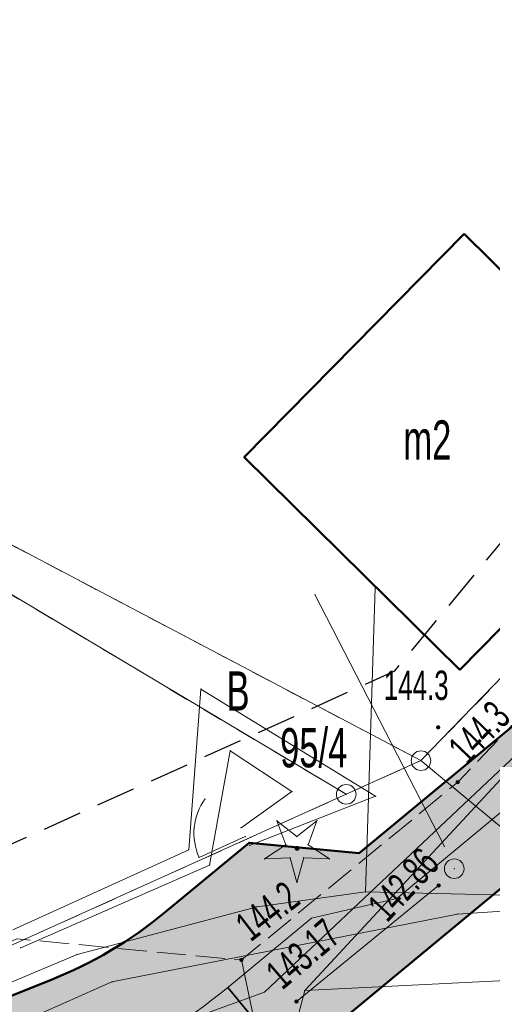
# Model space of a CAD drawing. Extents: x 6456700 to 6518119, y 5963420 to 5980059.
# Tile 167 of 256: x 6512404 to 6512416, y 5966137 to 5966162. Entities that reach past the tile are written whole.
import ezdxf
from ezdxf.enums import TextEntityAlignment as Align

# ---------------------------------------------------------------- set-up
doc = ezdxf.new("R2010")
doc.units = 0
doc.header["$MEASUREMENT"] = 0
for name, pattern in [('L_0_03', [1, 0.5, -0.5]), ('L_0_04', [1.5, 1, -0.5]), ('L_0_52', [1, 0.75, -0.25])]:
    doc.linetypes.add(name, pattern=pattern)
doc.layers.get('0').update_dxf_attribs({"color": 2, "linetype": 'CONTINUOUS', "lineweight": 5})
for name, color, linetype, lineweight in [('18mm Kreska ciągła', 7, 'CONTINUOUS', 18), ('202_punkt_graniczny', 7, 'CONTINUOUS', 18), ('210_oznaczenie_konturu_uzytku_gruntowego', 96, 'CONTINUOUS', 18), ('211_numer_dzialki_ewidencyjnej', 7, 'CONTINUOUS', 18), ('218_kontur_uzytku_gruntowego', 96, 'L_0_03', 18), ('219_dzialka_ewidencyjna', 7, 'CONTINUOUS', 18), ('312_budynek_ewidencyjny', 7, 'CONTINUOUS', 18), ('312_oznaczenie_budynku_ewidencyjnego_Atr117', 7, 'CONTINUOUS', 18), ('35mm Ciągła', 7, 'CONTINUOUS', 35), ('50mm Kreska ciągła', 7, 'CONTINUOUS', 50), ('9mm Kreska ciągła', 252, 'CONTINUOUS', 9), ('drzewo_iglaste', 7, 'CONTINUOUS', 18), ('furtka', 7, 'CONTINUOUS', 18), ('jezdnia', 7, 'CONTINUOUS', 18), ('ogrodzenie_trwale', 7, 'CONTINUOUS', 18), ('pikieta_naturalna', 7, 'CONTINUOUS', 18), ('pikieta_naturalna_Atr2', 7, 'CONTINUOUS', 18), ('przewod_kanalizacyjny', 7, 'CONTINUOUS', 18), ('przewod_telekomunikacyjny_podziemny', 7, 'CONTINUOUS', 18), ('przewod_wodociagowy', 7, 'CONTINUOUS', 18), ('rzedna', 7, 'CONTINUOUS', 18), ('rzedna_Atr2', 7, 'CONTINUOUS', 18), ('sciana_oporowa__linia_', 7, 'CONTINUOUS', 18), ('studnia_kanalizacyjna', 7, 'CONTINUOUS', 18), ('Zakres', 7, 'CONTINUOUS', 18)]:
    doc.layers.add(name, color=color, linetype=linetype, lineweight=lineweight)
doc.styles.get("Standard").update_dxf_attribs({"font": 'txt', "width": 0.75})

# ---------------------------------------------------------------- blocks, each defined once
blk = doc.blocks.new('mdcp_nowa')
at = {"layer": 'drzewo_iglaste', "linetype": 'Continuous', "lineweight": 18}
blk.add_hatch(color=94, dxfattribs=at).paths.add_polyline_path([(6495141.98, 5982591.88, 1), (6495141.98, 5982591.98, 1)])
at = {"layer": 'pikieta_naturalna', "linetype": 'Continuous', "lineweight": 18}
for points in [[(6495145.59, 5982594.975, 1), (6495145.59, 5982595.065, 1)], [(6495146.09, 5982593.575, 1), (6495146.09, 5982593.665, 1)], [(6495140.56, 5982589.035, 1), (6495140.56, 5982589.125, 1)]]:
    blk.add_hatch(color=18, dxfattribs=at).paths.add_polyline_path(points)
at = {"layer": 'rzedna', "linetype": 'Continuous', "lineweight": 18}
for points in [[(6495145.6, 5982590.935, 1), (6495145.6, 5982591.025, 1)], [(6495141.97, 5982587.975, 1), (6495141.97, 5982588.065, 1)]]:
    blk.add_hatch(color=18, dxfattribs=at).paths.add_polyline_path(points)
at = {"layer": '202_punkt_graniczny', "color": 7, "linetype": 'Continuous', "lineweight": 18}
for centre in [(6495145.15, 5982594.17), (6495143.24, 5982593.31)]:
    blk.add_circle(centre, 0.25, dxfattribs=at)
at = {"layer": '202_punkt_graniczny'}
for p in [(6495145.15, 5982594.17), (6495143.24, 5982593.31)]:
    blk.add_point(p, dxfattribs=at)
at = {"layer": '218_kontur_uzytku_gruntowego', "lineweight": 18, "flags": 128}
for points in [[(6495145.15, 5982594.17), (6495158.65, 5982608.1)], [(6495130.22, 5982602.03), (6495145.15, 5982594.17)], [(6495130.15, 5982601.11), (6495143.24, 5982593.31)], [(6495143.24, 5982593.31), (6495145.15, 5982594.17)], [(6495145.15, 5982594.17), (6495149.06, 5982590.93)], [(6495125, 5982585.09), (6495143.24, 5982593.31)]]:
    blk.add_lwpolyline(points, dxfattribs=at)
at = {"layer": '218_kontur_uzytku_gruntowego'}
for p in [(6495145.15, 5982594.17), (6495145.15, 5982594.17), (6495145.15, 5982594.17), (6495145.15, 5982594.17), (6495145.15, 5982594.17), (6495145.15, 5982594.17), (6495145.15, 5982594.17), (6495145.15, 5982594.17), (6495143.24, 5982593.31), (6495143.24, 5982593.31), (6495143.24, 5982593.31), (6495143.24, 5982593.31), (6495143.24, 5982593.31), (6495143.24, 5982593.31)]:
    blk.add_point(p, dxfattribs=at)
at = {"layer": '219_dzialka_ewidencyjna', "color": 3, "linetype": 'Continuous', "lineweight": 18, "flags": 128}
for points in [[(6495145.15, 5982594.17), (6495158.65, 5982608.1)], [(6495145.15, 5982594.17), (6495130.22, 5982602.03)], [(6495130.15, 5982601.11), (6495143.24, 5982593.31)], [(6495145.15, 5982594.17), (6495143.24, 5982593.31)], [(6495145.15, 5982594.17), (6495149.06, 5982590.93)], [(6495125, 5982585.09), (6495143.24, 5982593.31)]]:
    blk.add_lwpolyline(points, dxfattribs=at)
at = {"layer": '219_dzialka_ewidencyjna', "color": 3}
for p in [(6495145.15, 5982594.17), (6495145.15, 5982594.17), (6495145.15, 5982594.17), (6495145.15, 5982594.17), (6495143.24, 5982593.31), (6495143.24, 5982593.31), (6495143.24, 5982593.31)]:
    blk.add_point(p, dxfattribs=at)
at = {"layer": '312_budynek_ewidencyjny', "color": 7, "linetype": 'Continuous', "lineweight": 50, "flags": 128}
for points in [[(6495140.63, 5982601.92), (6495146.25, 5982607.62)], [(6495146.25, 5982607.62), (6495151.76, 5982602.19)], [(6495151.76, 5982602.19), (6495146.14, 5982596.49)], [(6495146.14, 5982596.49), (6495140.63, 5982601.92)]]:
    blk.add_lwpolyline(points, dxfattribs=at)
at = {"layer": '312_budynek_ewidencyjny'}
for p in [(6495146.25, 5982607.62), (6495146.25, 5982607.62), (6495140.63, 5982601.92), (6495140.63, 5982601.92), (6495146.14, 5982596.49), (6495146.14, 5982596.49)]:
    blk.add_point(p, dxfattribs=at)
at = {"layer": 'drzewo_iglaste', "color": 94, "linetype": 'Continuous', "lineweight": 13, "flags": 128}
for points in [[(6495141.697, 5982592.023), (6495141.468, 5982592.636)], [(6495141.468, 5982592.636), (6495141.98, 5982592.229)], [(6495141.98, 5982592.229), (6495142.492, 5982592.636)], [(6495142.492, 5982592.636), (6495142.263, 5982592.023)], [(6495141.152, 5982591.662), (6495141.697, 5982592.023)], [(6495142.263, 5982592.023), (6495142.808, 5982591.662)], [(6495141.805, 5982591.69), (6495141.152, 5982591.662)], [(6495141.98, 5982591.06), (6495141.805, 5982591.69)], [(6495142.155, 5982591.69), (6495141.98, 5982591.06)], [(6495142.808, 5982591.662), (6495142.155, 5982591.69)]]:
    blk.add_lwpolyline(points, dxfattribs=at)
at = {"layer": 'drzewo_iglaste', "color": 94, "linetype": 'Continuous', "lineweight": 18}
blk.add_circle((6495141.98, 5982591.93), 0.05, dxfattribs=at)
at = {"layer": 'drzewo_iglaste'}
for p in [(6495141.468, 5982592.636), (6495141.468, 5982592.636), (6495142.492, 5982592.636), (6495142.492, 5982592.636), (6495141.697, 5982592.023), (6495141.697, 5982592.023), (6495141.98, 5982592.229), (6495141.98, 5982592.229), (6495142.263, 5982592.023), (6495142.263, 5982592.023), (6495141.98, 5982591.93), (6495141.152, 5982591.662), (6495141.152, 5982591.662), (6495141.805, 5982591.69), (6495141.805, 5982591.69), (6495142.155, 5982591.69), (6495142.155, 5982591.69), (6495142.808, 5982591.662), (6495142.808, 5982591.662), (6495141.98, 5982591.06), (6495141.98, 5982591.06)]:
    blk.add_point(p, dxfattribs=at)
at = {"layer": 'furtka', "color": 7, "linetype": 'Continuous', "lineweight": 18, "flags": 128}
blk.add_lwpolyline([(6495139.48, 5982591.7), (6495140.66, 5982592.23)], dxfattribs=at)
at = {"layer": 'furtka', "color": 7, "linetype": 'Continuous', "lineweight": 18}
blk.add_arc((6495140.848, 5982592.315), 1.5, 144.187, 204.187, dxfattribs=at)
at = {"layer": 'furtka'}
for p in [(6495139.632, 5982593.193), (6495139.356, 5982592.467), (6495140.66, 5982592.23), (6495139.48, 5982591.701), (6495139.48, 5982591.7)]:
    blk.add_point(p, dxfattribs=at)
at = {"layer": 'jezdnia', "color": 7, "linetype": 'L_0_52', "lineweight": 18, "flags": 128}
for points in [[(6495168.95, 5982621.1), (6495164.78, 5982613.89), (6495159.9, 5982606.05), (6495153.8, 5982598.28), (6495151.67, 5982595.69), (6495150.99, 5982592.86), (6495152.5, 5982589.98), (6495157.38, 5982590), (6495163.87, 5982590.08), (6495170.78, 5982590.19), (6495184.51, 5982590.86), (6495184.64, 5982587.8), (6495170.5, 5982587.16), (6495163.7, 5982586.96), (6495157.31, 5982586.84), (6495147.58, 5982586.72), (6495141.32, 5982585.54), (6495140.56, 5982589.08), (6495146.09, 5982593.62), (6495151.75, 5982599.55), (6495157.44, 5982607.04), (6495162.46, 5982614.44), (6495167.1, 5982622.09)], [(6495134.37, 5982583.3), (6495113.38, 5982574.25), (6495104.78, 5982567.21), (6495094.42, 5982556.42), (6495077.25, 5982527.64), (6495065.47, 5982509.01), (6495049.82, 5982491.48), (6495035, 5982466.78), (6495029.3, 5982456), (6495014.86, 5982429.39), (6495004.75, 5982409.18), (6494998.73, 5982397.06), (6494987.52, 5982373.63), (6494982.83, 5982364.72), (6494972.31, 5982345.03), (6494970.53, 5982342.23), (6494960.57, 5982327.01), (6494956.04, 5982320.35), (6494947.33, 5982304.72), (6494935.61, 5982281.93), (6494926.04, 5982257.99), (6494919.72, 5982242.45), (6494913.81, 5982225.8), (6494910.48, 5982216.25), (6494906.14, 5982216.99), (6494909.9, 5982227.31), (6494916.12, 5982243.16), (6494921.48, 5982258.77), (6494931.15, 5982282.69), (6494943.64, 5982306.31), (6494959.06, 5982330.89), (6494969.1, 5982347.08), (6494979.83, 5982365.44), (6494985.75, 5982378.98), (6494994.88, 5982398.03), (6495001.66, 5982410.76), (6495011.8, 5982430.8), (6495026, 5982457.23), (6495032.25, 5982468.97), (6495046.11, 5982493.71), (6495063.09, 5982514.09), (6495073.26, 5982529.52), (6495082.96, 5982547.05), (6495093.01, 5982560.56), (6495101.98, 5982569.59), (6495101.3, 5982571.6), (6495108.99, 5982577.59), (6495110.03, 5982578.44), (6495121.58, 5982583.64), (6495122.46, 5982584.02), (6495130.77, 5982587.79), (6495134.82, 5982589.62), (6495140.56, 5982589.08), (6495141.32, 5982585.54)]]:
    blk.add_lwpolyline(points, close=True, dxfattribs=at)
at = {"layer": 'jezdnia'}
for p in [(6495146.09, 5982593.62), (6495140.56, 5982589.08), (6495140.56, 5982589.08)]:
    blk.add_point(p, dxfattribs=at)
at = {"layer": 'ogrodzenie_trwale'}
blk.add_point((6495145.59, 5982595.02), dxfattribs=at)
at = {"layer": 'pikieta_naturalna', "color": 7, "linetype": 'Continuous', "lineweight": 18}
for centre in [(6495145.59, 5982595.02), (6495146.09, 5982593.62), (6495140.56, 5982589.08)]:
    blk.add_circle(centre, 0.045, dxfattribs=at)
at = {"layer": 'pikieta_naturalna'}
for p in [(6495145.59, 5982595.02), (6495146.09, 5982593.62), (6495140.56, 5982589.08)]:
    blk.add_point(p, dxfattribs=at)
at = {"layer": 'przewod_kanalizacyjny', "color": 34, "linetype": 'Continuous', "lineweight": 18, "flags": 128}
for points in [[(6495170.45, 5982625.77), (6495156.12, 5982602.36), (6495141.15, 5982588.26), (6495113.72, 5982578.32), (6495092.68, 5982569.53), (6495045.09, 5982537.09), (6495021.25, 5982523.09), (6494993.35, 5982504.58), (6494979.31, 5982519.23), (6494973.67, 5982513.49)], [(6495145.75, 5982591.98), (6495142.44, 5982598.41)], [(6495141.97, 5982588.02), (6495145.6, 5982590.98)]]:
    blk.add_lwpolyline(points, dxfattribs=at)
at = {"layer": 'przewod_kanalizacyjny'}
for p in [(6495142.44, 5982598.41), (6495145.75, 5982591.98), (6495145.6, 5982590.98), (6495141.15, 5982588.26), (6495141.97, 5982588.02)]:
    blk.add_point(p, dxfattribs=at)
at = {"layer": 'przewod_telekomunikacyjny_podziemny', "color": 30, "linetype": 'Continuous', "lineweight": 18, "flags": 128}
for points in [[(6495143.73, 5982590.82), (6495143.98, 5982598.58)], [(6495153.57, 5982590.59), (6495143.73, 5982590.82), (6495140.96, 5982590.44), (6495136.36, 5982589.22), (6495125.43, 5982584.63), (6495118.68, 5982582.02), (6495111.1, 5982577.1), (6495107.64, 5982574.02), (6495105.18, 5982571.94), (6495102.39, 5982569.4), (6495095.78, 5982563.39), (6495093.47, 5982560.69), (6495087.22, 5982552.68), (6495083.79, 5982547.62), (6495074.92, 5982532.24)], [(6495153.57, 5982590.59), (6495149.14, 5982590.45), (6495146.08, 5982590.25), (6495137.25, 5982588.52), (6495132.01, 5982586.2), (6495123.45, 5982582.26), (6495120.04, 5982580.6), (6495115.99, 5982577.9), (6495111.25, 5982574.85), (6495109.73, 5982573.75), (6495105.03, 5982569.65), (6495099.27, 5982564.71), (6495094.68, 5982561.57), (6495093.47, 5982560.69), (6495089.6, 5982556.27), (6495092.03, 5982554.5), (6495087.91, 5982546.77), (6495085.02, 5982541.49), (6495079.35, 5982530.1)]]:
    blk.add_lwpolyline(points, dxfattribs=at)
at = {"layer": 'przewod_telekomunikacyjny_podziemny'}
for p in [(6495143.98, 5982598.58), (6495143.73, 5982590.82), (6495143.73, 5982590.82), (6495140.96, 5982590.44), (6495146.08, 5982590.25), (6495136.36, 5982589.22), (6495137.25, 5982588.52)]:
    blk.add_point(p, dxfattribs=at)
at = {"layer": 'przewod_wodociagowy', "color": 5, "linetype": 'Continuous', "lineweight": 18, "flags": 128}
for points in [[(6495141.74, 5982586.62), (6495142.18, 5982588.3), (6495155.04, 5982602.15), (6495166.84, 5982620.28), (6495169.54, 5982626.28), (6495170.45, 5982629.21), (6495171.51, 5982640.57), (6495178.33, 5982653.56), (6495190.65, 5982666.48), (6495208.75, 5982678.3), (6495220.98, 5982677.43), (6495221.38, 5982677.4)], [(6495186.86, 5982590.52), (6495142.18, 5982588.3)]]:
    blk.add_lwpolyline(points, dxfattribs=at)
at = {"layer": 'przewod_wodociagowy'}
blk.add_point((6495142.18, 5982588.3), dxfattribs=at)
blk.add_point((6495142.18, 5982588.3), dxfattribs=at)
at = {"layer": 'rzedna', "color": 7, "linetype": 'Continuous', "lineweight": 18}
for centre in [(6495145.6, 5982590.98), (6495141.97, 5982588.02)]:
    blk.add_circle(centre, 0.045, dxfattribs=at)
at = {"layer": 'rzedna'}
for p in [(6495145.6, 5982590.98), (6495141.97, 5982588.02)]:
    blk.add_point(p, dxfattribs=at)
at = {"layer": 'sciana_oporowa__linia_', "color": 7, "linetype": 'Continuous', "lineweight": 18, "flags": 128}
for points in [[(6495134.718, 5982589.848), (6495139.214, 5982591.896), (6495139.524, 5982595.996), (6495143.988, 5982593.261), (6495140.769, 5982592.005)], [(6495134.922, 5982589.392), (6495139.746, 5982591.504), (6495140.276, 5982594.424), (6495141.852, 5982593.379), (6495140.552, 5982592.455)]]:
    blk.add_lwpolyline(points, dxfattribs=at)
at = {"layer": 'sciana_oporowa__linia_'}
for p in [(6495139.524, 5982595.996), (6495140.276, 5982594.424), (6495141.852, 5982593.379), (6495143.988, 5982593.261), (6495140.552, 5982592.455), (6495140.769, 5982592.005), (6495139.214, 5982591.896), (6495139.746, 5982591.504), (6495134.922, 5982589.392)]:
    blk.add_point(p, dxfattribs=at)
at = {"layer": 'studnia_kanalizacyjna', "color": 34, "linetype": 'Continuous', "lineweight": 13}
blk.add_circle((6495146, 5982591.41), 0.25, dxfattribs=at)
at = {"layer": 'studnia_kanalizacyjna'}
blk.add_point((6495146, 5982591.41), dxfattribs=at)
at = {"layer": 'Zakres', "linetype": 'L_0_04', "lineweight": 25, "flags": 128}
blk.add_lwpolyline([(6495113.77, 5985050.22), (6495121.12, 5984877.07), (6495125.76, 5984757.87), (6495129.89, 5984649.81), (6495141.08, 5984611.3), (6495145.77, 5984544.53), (6495147.36, 5984487.27), (6495157.22, 5984392.07), (6495162.95, 5984387.45), (6495180.24, 5984384.16), (6495229.5, 5984386.61), (6495251.65, 5984373.41), (6495258.77, 5984357.12), (6495255.44, 5984330.44), (6495250.77, 5984304.39), (6495252.21, 5984282.78), (6495255.46, 5984256.45), (6495254.94, 5984238.25), (6495266.4, 5984211), (6495277.24, 5984182.33), (6495294.2, 5984133.19), (6495300.94, 5984095.37), (6495313.24, 5984037.69), (6495317.44, 5983978.18), (6495300.35, 5983922.18), (6495282.35, 5983883.38), (6495266.21, 5983862.23), (6495242.03, 5983839.67), (6495211.11, 5983816.86), (6495158.26, 5983772.66), (6495130.6, 5983651.16), (6495116.31, 5983543.43), (6495129.51, 5983346.73), (6495134.58, 5983264.71), (6495139.64, 5983186.97), (6495193.25, 5983077.94), (6495199.2, 5983041.97), (6495206.23, 5983026), (6495208.96, 5983004.88), (6495202.27, 5982979.48), (6495202.42, 5982950.13), (6495209.35, 5982897.38), (6495215.97, 5982850.34), (6495228.6, 5982809.97), (6495226.85, 5982778.82), (6495225.04, 5982750.56), (6495220.26, 5982723.37), (6495226.54, 5982679.97), (6495206.06, 5982669.48), (6495192.68, 5982657.71), (6495184.57, 5982648.65), (6495174.78, 5982624.58), (6495164.23, 5982604.61), (6495150.7, 5982588.3), (6495137.69, 5982582.43), (6495118.26, 5982573.75), (6495100.35, 5982558.42), (6495090.36, 5982544.99), (6495075.87, 5982519.06), (6495060.83, 5982499.68), (6495049.41, 5982485.49), (6495035.07, 5982459.7), (6495006.7, 5982406.64), (6494980.89, 5982351.84), (6494944.35, 5982293.29), (6494925.72, 5982250.11), (6494905.2, 5982190.37), (6494898.43, 5982153.5), (6494879.51, 5982063.89), (6494864.14, 5981992.66), (6494816.93, 5981768.61), (6494777.79, 5981577.7), (6494739.84, 5981394.72), (6494718.65, 5981297.89), (6494716.45, 5981237.31), (6494738.62, 5981208.21), (6494776.48, 5981173.06), (6494817.16, 5981137.44), (6494847.63, 5981109.8), (6494877.39, 5981077.08), (6494912.75, 5981030.55), (6494916.06, 5981014.71), (6494903.86, 5980957.01), (6494916.13, 5980953.51), (6494892.32, 5980927.59), (6494850.7, 5980858.8), (6494806.81, 5980779.89), (6494785.1, 5980753.49), (6494715.22, 5980723.29), (6494679.96, 5980686.78), (6494651.35, 5980651.29), (6494549.14, 5980683.24), (6494511.84, 5980659.66), (6494443.61, 5980630.33), (6494428.78, 5980598.6), (6494431.58, 5980579.46), (6494420.56, 5980549.76), (6494416.45, 5980528.2), (6494403.86, 5980507.16), (6494388.89, 5980482.96), (6494365.32, 5980407.99), (6494335.67, 5980315.15), (6494332.29, 5980297.41), (6494335.1, 5980278.18), (6494347.25, 5980254.84), (6494336.79, 5980250.09), (6494300.04, 5980271.34), (6494320.8, 5980301.43), (6494336.81, 5980349.17), (6494344.85, 5980380.92), (6494360.85, 5980437.13), (6494374.18, 5980476.38), (6494386.14, 5980498.84), (6494403.02, 5980528.52), (6494411.33, 5980563.19), (6494420.84, 5980586.25), (6494420.25, 5980601.11), (6494434.95, 5980635.94), (6494446.75, 5980644.99), (6494465.77, 5980647.27), (6494513.02, 5980669.46), (6494507.85, 5980679.68), (6494547.89, 5980705.83), (6494570.06, 5980691.34), (6494636.17, 5980669.05), (6494706.14, 5980756.86), (6494742.78, 5980772.58), (6494798.53, 5980814.27), (6494826.12, 5980867.97), (6494849.57, 5980908.6), (6494845.35, 5980942.01), (6494853.94, 5980970.83), (6494891.08, 5980960.54), (6494890.11, 5980965.73), (6494903.94, 5981025.69), (6494869.98, 5981070.3), (6494770.97, 5981160.58), (6494728.18, 5981200.64), (6494706.13, 5981229.56), (6494707.94, 5981299.75), (6494728.84, 5981398.1), (6494767.06, 5981580.19), (6494806.17, 5981770.55), (6494854.36, 5981994.76), (6494869.73, 5982065.97), (6494888.61, 5982155.44), (6494891.67, 5982173.95), (6494895.82, 5982197.45), (6494916.38, 5982253.72), (6494935.47, 5982297.95), (6494954.97, 5982331.67), (6494972.09, 5982356.64), (6494997.76, 5982411.14), (6495026.29, 5982464.48), (6495041.09, 5982491.09), (6495052.99, 5982505.88), (6495067.51, 5982524.6), (6495081.94, 5982550.43), (6495092.99, 5982565.28), (6495112.86, 5982582.29), (6495133.59, 5982591.55), (6495144.48, 5982596.46), (6495155.87, 5982610.19), (6495165.7, 5982628.8), (6495175.96, 5982654.03), (6495185.62, 5982664.83), (6495200.4, 5982677.82), (6495212.49, 5982688.04), (6495209.64, 5982723.43), (6495215.22, 5982750.57), (6495216.87, 5982779.54), (6495218.31, 5982809.31), (6495206.86, 5982847.92), (6495199.44, 5982894.74), (6495192.11, 5982948.71), (6495190.16, 5982979.24), (6495183.47, 5983075.16), (6495129.79, 5983184.34), (6495124.6, 5983264.07), (6495119.53, 5983346.09), (6495106.27, 5983543.75), (6495120.74, 5983652.9), (6495148.75, 5983779.42), (6495204.15, 5983826.04), (6495273.41, 5983889.36), (6495288.53, 5983927.42), (6495300.83, 5983964.69), (6495303.91, 5983980.14), (6495301.32, 5984039.55), (6495291.1, 5984093.63), (6495284.5, 5984130.67), (6495267.84, 5984178.93), (6495257.12, 5984207.3), (6495244.96, 5984236.19), (6495244.79, 5984255.42), (6495242.25, 5984281.97), (6495240.71, 5984304.95), (6495245.55, 5984331.94), (6495248.51, 5984355.64), (6495243.77, 5984366.47), (6495226.98, 5984376.47), (6495179.54, 5984374.12), (6495158.61, 5984378.09), (6495147.7, 5984386.91), (6495137.38, 5984486.61), (6495135.78, 5984544.04), (6495131.18, 5984609.54), (6495119.95, 5984648.2), (6495115.76, 5984757.49), (6495111.12, 5984876.67), (6495103.73, 5985050.93), (6495109.36, 5985081.73), (6495120.41, 5985085.88)], close=True, dxfattribs=at)
at = {"layer": 'Zakres'}
blk.add_point((6495144.48, 5982596.46), dxfattribs=at)
at = {"layer": '210_oznaczenie_konturu_uzytku_gruntowego', "lineweight": 20, "width": 0.66}
blk.add_text('B', height=1, dxfattribs=at).set_placement((6495140.18, 5982596.45), align=Align.TOP_LEFT)
at = {"layer": '211_numer_dzialki_ewidencyjnej', "color": 7, "lineweight": 20, "width": 0.66}
blk.add_text('95/4', height=1, dxfattribs=at).set_placement((6495141.55, 5982595), align=Align.TOP_LEFT)
at = {"layer": '312_oznaczenie_budynku_ewidencyjnego_Atr117', "color": 7, "lineweight": 20, "width": 0.66}
blk.add_text('m2', height=1, dxfattribs=at).set_placement((6495144.7, 5982602.86), align=Align.TOP_LEFT)
at = {"layer": 'pikieta_naturalna_Atr2', "color": 7, "lineweight": 15, "width": 0.66}
blk.add_text('144.3', height=0.75, dxfattribs=at).set_placement((6495144.2, 5982596.47), align=Align.TOP_LEFT)
for s, rotation, p in [('144.3', 46.2, (6495145.79, 5982594.56)), ('144.2', 37.7, (6495140.34, 5982590.12))]:
    blk.add_text(s, height=0.75, rotation=rotation, dxfattribs=at).set_placement(p, align=Align.TOP_LEFT)
at = {"layer": 'rzedna_Atr2', "color": 7, "lineweight": 15, "width": 0.66}
for s, rotation, p in [('142.86', 47.1, (6495143.735, 5982590.525)), ('143.17', 40.5, (6495141.117, 5982588.865))]:
    blk.add_text(s, height=0.75, rotation=rotation, dxfattribs=at).set_placement(p, align=Align.TOP_LEFT)

msp = doc.modelspace()

# ---------------------------------------------------------------- block references
at = {"linetype": 'ByBlock'}
msp.add_blockref('mdcp_nowa', (17268.786, -16450.998), dxfattribs=at)

# ---------------------------------------------------------------- next in the draw order: hatches: boundary and pattern name
at = {"layer": '9mm Kreska ciągła'}
h = msp.add_hatch(dxfattribs=at)
h.set_pattern_fill('SAND_AND_LIME', color=4, scale=0.1)
h.set_pattern_definition([(37.5, (6512163.41104, 5965706.02106), (-0.006803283, 0.208096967), [0, -0.16416, 0, -0.1836, 0, -0.1755]), (7.5, (6512163.41104, 5965706.02106), (0.19113588, 0.30479178), [0, -0.08856, 0, -0.14796, 0, -0.0567]), (-32.5, (6512163.2782, 5965706.02106), (0.33632732, 0.00061118), [0, -0.054, 0, -0.1944, 0, -0.2538]), (-42.5, (6512163.2782, 5965706.02106), (0.32466167, 0.09478896), [0, -0.027, 0, -0.12744, 0, -0.1458])])
edge = h.paths.add_edge_path()
edge.add_line((6512494.454, 5966351.121), (6512492.815, 5966327.914))
edge.add_arc((6512641.445, 5966317.419), 149, 175.96099, 178.25385)
edge.add_line((6512492.514, 5966321.96), (6512491.933, 5966302.891))
edge.add_arc((6512440.957, 5966304.445), 51, 348.133, 358.2538, ccw=False)
edge.add_line((6512490.867, 5966293.957), (6512486.741, 5966274.321))
edge.add_arc((6512500.441, 5966271.442), 14, 168.133, 189.6608)
edge.add_line((6512486.64, 5966269.093), (6512490.395, 5966247.035))
edge.add_line((6512490.395, 5966247.035), (6512490.607, 5966245.791))
edge.add_arc((6512474.833, 5966243.106), 16, 357.4133, 369.6608, ccw=False)
edge.add_line((6512490.817, 5966242.384), (6512490.724, 5966240.322))
edge.add_arc((6512474.74, 5966241.044), 16, 304.6947, 357.4133, ccw=False)
edge.add_line((6512483.848, 5966227.889), (6512479.157, 5966224.642))
edge.add_arc((6512563.968, 5966102.134), 149, 124.69475, 128.17467)
edge.add_line((6512471.877, 5966219.268), (6512459.798, 5966209.771))
edge.add_arc((6512468.451, 5966198.766), 14, 128.1747, 146.5283)
edge.add_line((6512456.773, 5966206.487), (6512454.137, 5966202.499))
edge.add_arc((6512536.718, 5966147.898), 99, 146.52826, 150.19331)
edge.add_line((6512450.815, 5966197.109), (6512447.264, 5966190.909))
edge.add_arc((6512533.167, 5966141.699), 99, 150.19331, 155.56334)
edge.add_line((6512443.035, 5966182.654), (6512432.867, 5966160.275))
edge.add_arc((6512409.196, 5966171.031), 26, 321.1758, 335.5633, ccw=False)
edge.add_line((6512429.452, 5966154.731), (6512421.621, 5966145))
edge.add_arc((6512409.156, 5966155.031), 16, 309.5931, 321.1758, ccw=False)
edge.add_line((6512419.353, 5966142.701), (6512410.592, 5966135.455))
edge.add_arc((6512400.395, 5966147.785), 16, 291.7201, 309.5931, ccw=False)
edge.add_line((6512406.316, 5966132.921), (6512399.28, 5966130.118))
edge.add_arc((6512417.414, 5966084.597), 49, 111.7201, 118.6787)
edge.add_line((6512393.899, 5966127.586), (6512378.766, 5966119.308))
edge.add_arc((6512390.283, 5966098.252), 24, 118.6787, 130.9764)
edge.add_line((6512374.545, 5966116.372), (6512369.458, 5966111.954))
edge.add_arc((6512385.196, 5966093.834), 24, 130.9764, 144.2474)
edge.add_line((6512365.719, 5966107.857), (6512360.498, 5966100.604))
edge.add_arc((6512392.148, 5966077.817), 39, 144.2474, 151.7186)
edge.add_line((6512357.804, 5966096.296), (6512346.179, 5966074.69))
edge.add_arc((6512310.073, 5966094.116), 41, 323.54, 331.7186, ccw=False)
edge.add_line((6512343.048, 5966069.751), (6512332.977, 5966056.12))
edge.add_arc((6512291.959, 5966086.427), 51, 314.8687, 323.54, ccw=False)
edge.add_line((6512327.939, 5966050.283), (6512325.436, 5966047.791))
edge.add_arc((6512381.169, 5965991.802), 79, 134.86874, 142.03498)
edge.add_line((6512318.887, 5966040.401), (6512317.812, 5966039.024))
edge.add_arc((6512348.559, 5966015.032), 39, 142.035, 151.9019)
edge.add_line((6512314.155, 5966033.4), (6512307.014, 5966020.024))
edge.add_arc((6512085.596, 5966138.241), 251, 330.1315, 331.90193, ccw=False)
edge.add_line((6512303.256, 5966013.24), (6512293.172, 5965995.681))
edge.add_arc((6512509.097, 5965871.676), 249, 150.1315, 153.31422)
edge.add_line((6512286.62, 5965983.501), (6512270.802, 5965952.031))
edge.add_arc((6512493.279, 5965840.205), 249, 153.31422, 155.41165)
edge.add_line((6512266.858, 5965943.813), (6512249.846, 5965906.636))
edge.add_arc((6512203.471, 5965927.857), 51, 325.4005, 335.4117, ccw=False)
edge.add_line((6512245.451, 5965898.897), (6512232.463, 5965880.07))
edge.add_arc((6512313.954, 5965823.854), 99, 145.40047, 150.15364)
edge.add_line((6512228.085, 5965873.124), (6512213.877, 5965848.362))
edge.add_arc((6512299.746, 5965799.092), 99, 150.15364, 156.12969)
edge.add_line((6512209.214, 5965839.154), (6512198.858, 5965815.752))
edge.add_arc((6512518.006, 5965674.523), 349, 156.12969, 156.8073)
edge.add_line((6512197.211, 5965811.968), (6512194.929, 5965806.643))
edge.add_arc((6512331.888, 5965747.963), 149, 156.8073, 160.58951)
edge.add_line((6512191.357, 5965797.481), (6512178.615, 5965761.319))
edge.add_arc((6511941.881, 5965844.735), 251, 339.22463, 340.58951, ccw=False)
edge.add_line((6512176.561, 5965755.704), (6512169.456, 5965736.976))
edge.add_arc((6512195.168, 5965727.222), 27.5, 159.2246, 216.7393)
edge.add_line((6512173.13, 5965710.772), (6512174.444, 5965709.012))
edge.add_line((6512174.444, 5965709.012), (6512170.437, 5965706.021))
edge.add_line((6512170.437, 5965706.021), (6512164.212, 5965719.71))
edge.add_arc((6512161.212, 5965719.741), 3, 359.4073, 370.8714)
edge.add_arc((6512205.039, 5965728.159), 41.628, 165.2606, 190.8714, ccw=False)
edge.add_line((6512164.781, 5965738.75), (6512171.886, 5965757.477))
edge.add_arc((6511941.881, 5965844.735), 246, 339.22463, 340.58951)
edge.add_line((6512173.899, 5965762.981), (6512186.641, 5965799.143))
edge.add_arc((6512331.888, 5965747.963), 154, 156.8073, 160.58951, ccw=False)
edge.add_line((6512190.333, 5965808.612), (6512192.615, 5965813.937))
edge.add_arc((6512518.006, 5965674.523), 354, 156.12969, 156.8073, ccw=False)
edge.add_line((6512194.286, 5965817.775), (6512204.642, 5965841.178))
edge.add_arc((6512299.746, 5965799.092), 104, 150.15364, 156.12969, ccw=False)
edge.add_line((6512209.541, 5965850.851), (6512223.749, 5965875.613))
edge.add_arc((6512313.954, 5965823.854), 104, 145.40047, 150.15364, ccw=False)
edge.add_line((6512228.348, 5965882.91), (6512241.335, 5965901.737))
edge.add_arc((6512203.471, 5965927.857), 46, 325.4005, 335.4117)
edge.add_line((6512245.3, 5965908.717), (6512262.312, 5965945.894))
edge.add_arc((6512493.279, 5965840.205), 254, 153.31422, 155.41165, ccw=False)
edge.add_line((6512266.334, 5965954.276), (6512282.153, 5965985.747))
edge.add_arc((6512509.097, 5965871.676), 254, 150.1315, 153.31422, ccw=False)
edge.add_line((6512288.836, 5965998.171), (6512298.92, 5966015.73))
edge.add_arc((6512085.596, 5966138.241), 246, 330.1315, 331.90193)
edge.add_line((6512302.603, 5966022.379), (6512309.745, 5966035.755))
edge.add_arc((6512348.559, 5966015.032), 44, 142.035, 151.9019, ccw=False)
edge.add_line((6512313.87, 5966042.1), (6512314.945, 5966043.477))
edge.add_arc((6512381.169, 5965991.802), 84, 134.86874, 142.03498, ccw=False)
edge.add_line((6512321.909, 5966051.335), (6512324.411, 5966053.826))
edge.add_arc((6512291.959, 5966086.427), 46, 314.8687, 323.54)
edge.add_line((6512328.955, 5966059.091), (6512339.027, 5966072.722))
edge.add_arc((6512310.073, 5966094.116), 36, 323.54, 331.7186)
edge.add_line((6512341.776, 5966077.059), (6512353.4, 5966098.665))
edge.add_arc((6512392.148, 5966077.817), 44, 144.2474, 151.7186, ccw=False)
edge.add_line((6512356.44, 5966103.526), (6512361.662, 5966110.778))
edge.add_arc((6512385.196, 5966093.834), 29, 130.9764, 144.2474, ccw=False)
edge.add_line((6512366.18, 5966115.728), (6512371.267, 5966120.147))
edge.add_arc((6512390.283, 5966098.252), 29, 118.6787, 130.9764, ccw=False)
edge.add_line((6512376.366, 5966123.695), (6512391.499, 5966131.972))
edge.add_arc((6512417.414, 5966084.597), 54, 111.7201, 118.6787, ccw=False)
edge.add_line((6512397.43, 5966134.763), (6512404.466, 5966137.566))
edge.add_arc((6512400.395, 5966147.785), 11, 291.7201, 309.5931)
edge.add_line((6512407.405, 5966139.308), (6512409.544, 5966141.077))
edge.add_line((6512409.544, 5966141.077), (6512412.36, 5966140.811))
edge.add_line((6512412.36, 5966140.811), (6512417.441, 5966145.013))
edge.add_arc((6512409.156, 5966155.031), 13, 309.5931, 321.1758)
edge.add_line((6512419.284, 5966146.881), (6512427.115, 5966156.612))
edge.add_arc((6512409.196, 5966171.031), 23, 321.1758, 335.5633)
edge.add_line((6512430.135, 5966161.516), (6512434.645, 5966171.44))
edge.add_line((6512434.645, 5966171.44), (6512440.928, 5966185.268))
edge.add_line((6512440.928, 5966185.268), (6512439.963, 5966187.841))
edge.add_arc((6512668.213, 5966069.673), 257.025, 151.22581, 152.62894, ccw=False)
edge.add_line((6512442.925, 5966193.394), (6512446.477, 5966199.594))
edge.add_arc((6512536.718, 5966147.898), 104, 146.52826, 150.19331, ccw=False)
edge.add_line((6512449.966, 5966205.257), (6512452.602, 5966209.244))
edge.add_arc((6512468.451, 5966198.766), 19, 128.1747, 146.5283, ccw=False)
edge.add_line((6512456.708, 5966213.702), (6512468.787, 5966223.198))
edge.add_arc((6512563.968, 5966102.134), 154, 124.69475, 128.17467, ccw=False)
edge.add_line((6512476.311, 5966228.753), (6512481.002, 5966232))
edge.add_arc((6512474.74, 5966241.044), 11, 304.6947, 357.4133)
edge.add_line((6512485.729, 5966240.548), (6512485.822, 5966242.609))
edge.add_arc((6512474.833, 5966243.106), 11, 357.4133, 369.6608)
edge.add_line((6512485.677, 5966244.952), (6512485.4, 5966246.584))
edge.add_line((6512485.4, 5966246.584), (6512485.465, 5966247.035))
edge.add_line((6512485.465, 5966247.035), (6512481.305, 5966271.715))
edge.add_line((6512481.305, 5966271.715), (6512486.925, 5966298.805))
edge.add_line((6512486.925, 5966298.805), (6512487.695, 5966325.335))
edge.add_line((6512487.695, 5966325.335), (6512488.895, 5966340.485))
edge.add_line((6512488.895, 5966340.485), (6512488.714, 5966340.814))
edge.add_line((6512488.714, 5966340.814), (6512489.699, 5966354.77))
edge.add_line((6512489.699, 5966354.77), (6512494.454, 5966351.121))

# ---------------------------------------------------------------- next in the draw order: linework, layer by layer
at = {"layer": '18mm Kreska ciągła', "color": 4, "ltscale": 0.1}
msp.add_lwpolyline([(6512484.175, 5966268.674), (6512488.142, 5966245.371, -0.05349), (6512488.32, 5966242.497), (6512488.227, 5966240.435, -0.234173), (6512482.425, 5966229.944), (6512477.734, 5966226.697, 0.015185), (6512470.332, 5966221.233), (6512458.253, 5966211.737, 0.080254), (6512454.688, 5966207.866), (6512452.051, 5966203.878, 0.015993), (6512448.646, 5966198.352), (6512445.094, 5966192.152, 0.015134), (6512442.204, 5966186.732), (6512442.289, 5966184.637), (6512431.501, 5966160.896, -0.06286), (6512428.283, 5966155.671), (6512420.452, 5966145.94, -0.050582), (6512418.397, 5966143.857), (6512413.316, 5966139.655), (6512411.138, 5966139.151), (6512408.999, 5966137.382, -0.078144), (6512405.391, 5966135.243), (6512398.355, 5966132.441, 0.030372)], format="xyb", dxfattribs=at)
at = {"layer": '35mm Ciągła'}
msp.add_line((6512408.999, 5966137.382), (6512428.119, 5966114.264), dxfattribs=at)
at = {"layer": '50mm Kreska ciągła', "color": 5, "ltscale": 0.1}
for points in [[(6512486.64, 5966269.093), (6512490.395, 5966247.035), (6512490.607, 5966245.791, -0.05349), (6512490.817, 5966242.384), (6512490.724, 5966240.322, -0.234173), (6512483.848, 5966227.889), (6512479.157, 5966224.642, 0.015185), (6512471.877, 5966219.268), (6512459.798, 5966209.771, 0.080254), (6512456.773, 5966206.487), (6512454.137, 5966202.499, 0.015993), (6512450.815, 5966197.109), (6512447.264, 5966190.909, 0.023435), (6512443.035, 5966182.654), (6512432.867, 5966160.275, -0.06286), (6512429.452, 5966154.731), (6512421.621, 5966145, -0.050582), (6512419.353, 5966142.701), (6512410.592, 5966135.455, -0.078144), (6512406.316, 5966132.921), (6512399.28, 5966130.118, 0.030372)], [(6512397.43, 5966134.763), (6512404.466, 5966137.566, 0.078144), (6512407.405, 5966139.308), (6512409.544, 5966141.077), (6512412.36, 5966140.811), (6512417.441, 5966145.013, 0.050582), (6512419.284, 5966146.881), (6512427.115, 5966156.612, 0.06286), (6512430.135, 5966161.516), (6512434.645, 5966171.44), (6512440.928, 5966185.268), (6512439.963, 5966187.841, -0.006122), (6512442.925, 5966193.394), (6512446.477, 5966199.594, -0.015993), (6512449.966, 5966205.257)]]:
    msp.add_lwpolyline(points, format="xyb", dxfattribs=at)

doc.saveas('drawing.dxf')
